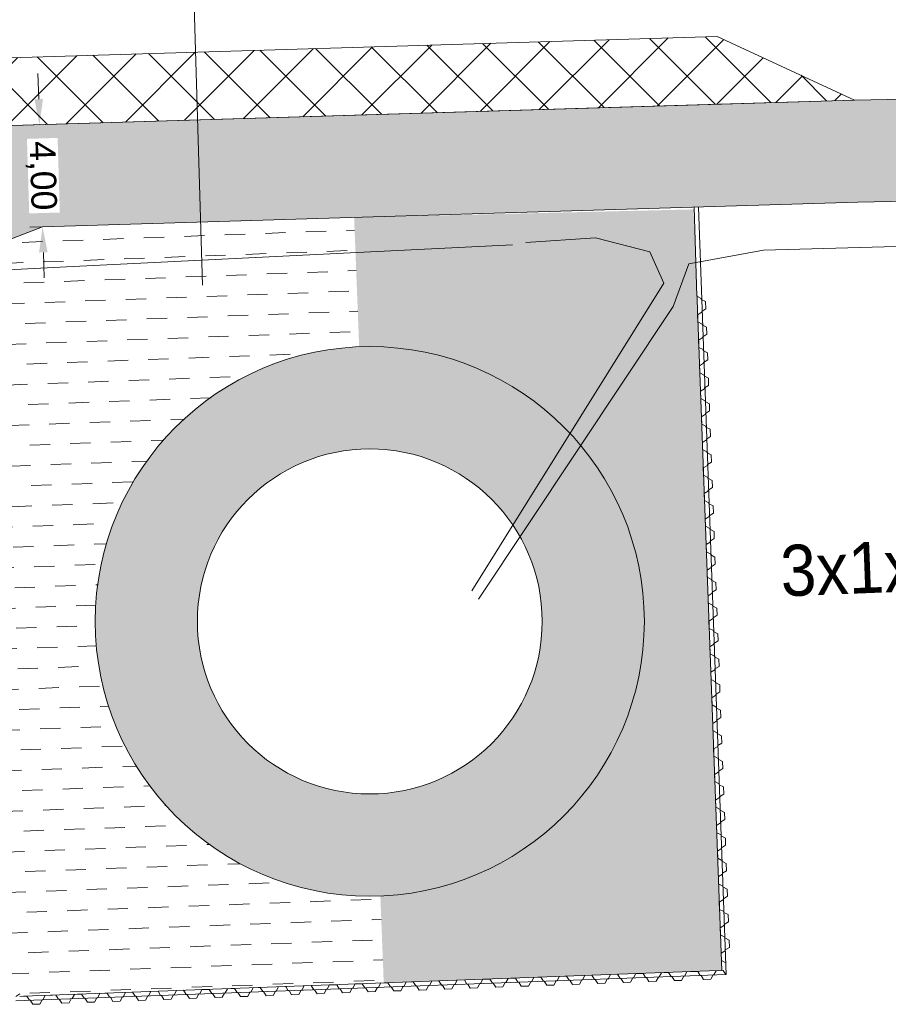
# Model space of a CAD drawing. Header units: metres. Extents: x 68442 to 71740, y 407111 to 411160.
# Tile 120 of 186: x 71187 to 71221, y 408599 to 408638. Entities that reach past the tile are written whole.
import ezdxf
from ezdxf.enums import TextEntityAlignment as Align

# ---------------------------------------------------------------- set-up
doc = ezdxf.new("R2010")
doc.units = ezdxf.units.M
doc.layers.get('Defpoints').update_dxf_attribs({"lineweight": 0})
for name, color, linetype, lineweight in [('- van den heuvel -aanpeillijntjes en ge-explodeerde maatvoering', 7, 'Continuous', 0), ('- van den heuvel -txt', 7, 'Continuous', 0), ('RS AB Kabel', 224, 'Continuous', 0), ('RS AB Mantelbuis', 1, 'Continuous', 0)]:
    doc.layers.add(name, color=color, linetype=linetype, lineweight=lineweight)
doc.layers.add('MACG_n_inr_damwand', color=1, linetype='Continuous', lineweight=0, plot=False, transparency=0.8)
for name, color, linetype, lineweight, transparency in [('MACG_n_maatvoering', 3, 'Continuous', 0, 0.8), ('MACG_n_vhr_arc_auxcrane', 3, 'Continuous', 0, 0.8), ('MACG_n_vhr_arc_craneplatform_18', 150, 'Continuous', 0, 0.8), ('MACG_n_vhr_arc_gravel', 34, 'Continuous', 0, 0.8), ('MACG_n_vhr_arc_preassembly_13.5', 6, 'Continuous', 0, 0.8), ('MACG_n_vhr_kant_', 7, 'Continuous', 0, 0.8)]:
    doc.layers.add(name, color=color, linetype=linetype, lineweight=lineweight, transparency=transparency)
doc.styles.add('MACG_standaard', font='arial.ttf', dxfattribs={"height": 2})
doc.styles.get("Standard").update_dxf_attribs({"font": 'arial.ttf'})
doc.dimstyles.new('MACG_standaard', dxfattribs={"dimscale": 0, "dimtxt": 2, "dimasz": 2, "dimexe": 1, "dimexo": 0.1, "dimgap": 1, "dimtad": 0, "dimzin": 1, "dimtxsty": 'MACG_standaard', "dimcen": 0, "dimclrd": 256, "dimclre": 256, "dimclrt": 256, "dimazin": 0, "dimtfac": 1, "dimtofl": 0, "dimtmove": 1, "dimatfit": 3, "dimfxl": 1, "dimfxlon": 1, "dimtfill": 1, "dimlwd": -1, "dimlwe": -1, "dimarcsym": 0})
pattern_1 = [(344.330685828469, (35592.23381765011, 204299.6094237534), (0.415651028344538, -0.7397528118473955), [0.5, -0.7000000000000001]), (344.330685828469, (35592.33773039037, 204299.4244855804), (0.415651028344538, -0.7397528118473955), [0.2, -1]), (344.330685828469, (35592.41875582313, 204299.7133364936), (0.415651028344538, -0.7397528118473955), [0.2, -1])]

# ---------------------------------------------------------------- blocks, each defined once
blk = doc.blocks.new('*D65')
at = {"layer": 'Defpoints', "color": 0, "transparency": 16777216}
for p in [(71188.06903428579, 408633.4345463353), (71188.06903428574, 408633.4345463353), (71188.18973989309, 408629.4363679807)]:
    blk.add_point(p, dxfattribs=at)
at = {"layer": 'MACG_n_maatvoering', "transparency": 16777216}
for p, q in [((71188.03885788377, 408634.4340909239), (71188.00868148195, 408635.4336355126)), ((71188.06903428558, 408633.4345463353), (71187.56926199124, 408633.4194581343)), ((71188.18973989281, 408629.4363679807), (71187.68996759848, 408629.4212797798)), ((71188.21991629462, 408628.436823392), (71188.25009269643, 408627.4372788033))]:
    blk.add_line(p, q, dxfattribs=at)
for points in [[(71188.20544864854, 408634.4391203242), (71187.87226711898, 408634.4290615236), (71188.06903428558, 408633.4345463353)], [(71188.3865070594, 408628.4418527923), (71188.05332552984, 408628.4317939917), (71188.18973989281, 408629.4363679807)]]:
    blk.add_solid(points, dxfattribs=at)
at = {"layer": 'MACG_n_maatvoering', "transparency": 16777216, "insert": (71188.12938708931, 408631.435457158), "char_height": 1, "attachment_point": 5, "rotation": 271.72924297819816, "style": 'MACG_standaard', "bg_fill": 3, "box_fill_scale": 1.1, "bg_fill_color": 256, "bg_fill_true_color": 13158600, "bg_fill_transparency": 0}
blk.add_mtext('4,00', dxfattribs=at)

msp = doc.modelspace()

# ---------------------------------------------------------------- hatches: boundary and pattern name
at = {"layer": 'MACG_n_vhr_arc_auxcrane'}
h = msp.add_hatch(dxfattribs=at)
h.set_pattern_fill('ACO-BETON_DETAIL', color=256, scale=2, angle=90.000000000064, style=0, pattern_type=2)
h.set_pattern_definition([(91.78819222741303, (35353.89370842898, 204329.0291974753), (-0.6090692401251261, 0.2811310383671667), [0, -0.5999999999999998])])
h.paths.add_polyline_path([(70348.39383765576, 408639.1275488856), (70358.29856927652, 408641.8313096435), (70385.9221951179, 408645.4827665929), (70408.87154905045, 408648.3918396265), (70462.63586916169, 408649.9380030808), (70514.43413375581, 408651.5376406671), (70565.34487838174, 408653.2676659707), (70593.49930560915, 408654.1278012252), (70615.67841400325, 408654.8377726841), (70678.67781267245, 408656.7874445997), (70707.77503887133, 408658.0580085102), (70780.70366857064, 408660.3348388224), (70800.04892218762, 408660.2116081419), (70824.09238306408, 408658.1978157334), (70844.28722350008, 408654.7047091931), (70866.13602741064, 408649.1717019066), (70890.10559161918, 408642.1412983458), (70906.94846252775, 408637.2936445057), (70924.21934824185, 408633.4808477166), (70949.93558923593, 408629.2689604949), (70970.60592361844, 408627.5070605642), (70995.74779188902, 408627.1208719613), (71028.9264826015, 408627.9580633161), (71080.47930517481, 408629.7178183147), (71121.96771317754, 408630.8972045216), (71147.06387326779, 408632.1965943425), (71219.98242852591, 408634.3980165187), (71266.46340782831, 408635.3476156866), (71303.30178920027, 408636.5975607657), (71358.3543405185, 408638.357962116), (71401.03990421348, 408639.567836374), (71442.5611510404, 408640.9775391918), (71478.09652563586, 408642.1231988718), (71506.07063414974, 408644.7544269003), (71529.79170451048, 408648.7952089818), (71556.87328586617, 408654.9649449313), (71564.35098096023, 408657.3540540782), (71564.24458321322, 408657.3710826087), (71582.36140848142, 408663.2874061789), (71658.23500002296, 408687.1795500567), (71659.43641862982, 408683.3642396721), (71622.69250134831, 408671.7937980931), (71620.99643088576, 408670.5240690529), (71583.77357992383, 408658.8028140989), (71568.27092892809, 408654.4072718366), (71557.92814287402, 408651.102771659), (71530.57241161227, 408644.8705787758), (71506.59451490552, 408640.7860474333), (71478.34850284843, 408638.1292443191), (71442.69346122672, 408636.9797265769), (71401.16443380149, 408635.5697595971), (71358.47492672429, 408634.3597735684), (71303.43353213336, 408632.599728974), (71266.59371198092, 408631.3497350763), (71220.10313413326, 408630.399838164), (71188.18973989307, 408629.4363679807), (71186.21182489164, 408628.674654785), (71147.20575305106, 408627.4970555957), (71122.11196813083, 408626.8996893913), (71080.60436724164, 408625.7197575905), (71029.0451647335, 408623.9597848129), (70995.76753243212, 408623.1200968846), (70970.40510262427, 408623.509673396), (70949.44173213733, 408625.2965511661), (70923.46437202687, 408629.5512053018), (70905.96316250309, 408633.4148493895), (70888.98951017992, 408638.3001442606), (70865.0817808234, 408645.312411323), (70843.45413594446, 408650.7894121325), (70823.58359811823, 408654.2264239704), (70799.89876913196, 408656.2101786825), (70780.82848767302, 408656.3367867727), (70748.91610159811, 408655.3404827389), (70746.93897133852, 408654.576734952), (70707.93413172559, 408653.3590046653), (70678.81309029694, 408652.7897160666), (70615.80426822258, 408650.8397525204), (70593.6243672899, 408650.1297556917), (70565.47387537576, 408649.2697406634), (70514.56379263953, 408647.5397378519), (70462.75509657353, 408645.9397781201), (70409.18128322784, 408644.3990932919), (70386.43579945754, 408641.5158629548), (70359.09095214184, 408637.9012566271), (70352.0320644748, 408635.9743449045)])
at = {"layer": 'MACG_n_vhr_arc_craneplatform_18'}
h = msp.add_hatch(dxfattribs=at)
h.set_pattern_fill('ANSI37', color=256, style=0)
h.set_pattern_definition([(45, (0, 0), (-1.122532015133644, 1.122532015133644), []), (135, (0, 0), (-1.122532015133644, -1.122532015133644), [])])
h.paths.add_polyline_path([(71214.6049000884, 408636.886035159), (71152.28151747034, 408635.0044828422), (71152.36145958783, 408632.3565292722), (71214.68484220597, 408634.2380815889)])
h.paths.add_polyline_path([(71152.28151747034, 408635.0044828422), (71147.06387326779, 408632.1965943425), (71152.36145958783, 408632.3565292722)])
h.paths.add_polyline_path([(71214.6049000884, 408636.8860351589), (71214.68484220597, 408634.238081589), (71219.98242852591, 408634.3980165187)])
at = {"layer": 'MACG_n_vhr_arc_gravel'}
h = msp.add_hatch(dxfattribs=at)
h.set_pattern_fill('GOST_GLASS', color=256, scale=0.2, angle=297.1173132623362, style=0)
h.set_pattern_definition(pattern_1)
h.paths.add_polyline_path([(70750.24999999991, 408640.0000000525, 1), (70771.75000000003, 408640.0000000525, 1)])
h.paths.add_polyline_path([(70767.75000000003, 408640.0000000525, -1), (70754.24999999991, 408640.0000000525, -1)], flags=16)
h.paths.add_polyline_path([(71190.24999999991, 408614.0000000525, 1), (71211.75000000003, 408614.0000000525, 1)])
h.paths.add_polyline_path([(71207.75000000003, 408614.0000000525, -1), (71194.24999999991, 408614.0000000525, -1)], flags=16)
h.paths.add_polyline_path([(71649.74999999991, 408660.0000000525, 1), (71628.25000000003, 408660.0000000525, 1)])
h.paths.add_polyline_path([(71632.25000000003, 408660.0000000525, -1), (71645.74999999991, 408660.0000000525, -1)], flags=16)
h = msp.add_hatch(dxfattribs=at)
h.set_pattern_fill('GOST_GLASS', color=256, scale=0.2, angle=297.1173132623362, style=0)
h.set_pattern_definition(pattern_1)
edge = h.paths.add_edge_path()
edge.add_line((70774.39620476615, 408656.1359710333), (70760.39821277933, 408655.6989540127))
edge.add_line((70760.39821277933, 408655.6989540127), (70760.58482391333, 408650.7419797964))
edge.add_arc((70761.00000000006, 408640.0000000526), 10.74999999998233, 2.213372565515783, 92.21337256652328, ccw=False)
edge.add_arc((70761.00000000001, 408640.0000000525), 10.75000000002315, -87.78662743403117, 2.213372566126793, ccw=False)
edge.add_line((70761.41517608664, 408629.2580203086), (70761.5330917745, 408626.2071511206))
edge.add_line((70761.5330917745, 408626.2071511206), (70775.33608052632, 408626.7162461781))
edge.add_line((70775.33608052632, 408626.7162461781), (70775.47746620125, 408626.7211346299))
edge.add_line((70775.47746620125, 408626.7211346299), (70774.39620476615, 408656.1359710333))
edge = h.paths.add_edge_path()
edge.add_line((71213.67817540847, 408630.1182861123), (71200.38775204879, 408629.8046278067))
edge.add_line((71200.38775204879, 408629.8046278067), (71200.58482391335, 408624.7419797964))
edge.add_arc((71201, 408614.0000000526), 10.75000000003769, 2.213372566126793, 92.21337256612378, ccw=False)
edge.add_arc((71200.99999999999, 408614.0000000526), 10.75000000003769, -87.78662743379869, 2.2133725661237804, ccw=False)
edge.add_line((71201.41517608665, 408603.2580203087), (71201.54663551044, 408599.8567298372))
edge.add_line((71201.54663551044, 408599.8567298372), (71214.78264734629, 408600.3449131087))
edge.add_line((71214.78264734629, 408600.3449131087), (71213.67817540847, 408630.1182861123))
at = {"layer": 'MACG_n_vhr_arc_preassembly_13.5'}
h = msp.add_hatch(dxfattribs=at)
h.set_pattern_fill('DASH', color=256, scale=0.4999999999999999, angle=2.112280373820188, style=0)
h.set_pattern_definition([(2.112280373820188, (69982.3729599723, 409427.9198574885), (0.7639547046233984, 0.8224666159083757), [0.7937499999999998, -0.7937499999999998])])
edge = h.paths.add_edge_path()
edge.add_line((71161.84523268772, 408625.2886566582), (71186.29176700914, 408626.0267012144))
edge.add_line((71186.29176700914, 408626.0267012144), (71186.21182489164, 408628.674654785))
edge.add_line((71186.21182489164, 408628.674654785), (71188.18973989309, 408629.4363679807))
edge.add_line((71188.18973989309, 408629.4363679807), (71200.38769301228, 408629.8046260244))
edge.add_line((71200.38769301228, 408629.8046260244), (71200.58482391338, 408624.7419797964))
edge.add_arc((71201.00000000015, 408614.0000000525), 10.75000000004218, 92.2133725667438, 272.2133725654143)
edge.add_line((71201.41517608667, 408603.2580203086), (71201.54663551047, 408599.8567298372))
edge.add_line((71201.54663551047, 408599.8567298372), (71184.46763530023, 408599.2188475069))
edge.add_line((71184.46763530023, 408599.2188475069), (71161.84523268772, 408625.2886566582))

# ---------------------------------------------------------------- linework, layer by layer
at = {"layer": '- van den heuvel -aanpeillijntjes en ge-explodeerde maatvoering'}
msp.add_lwpolyline([(71193.81136939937, 408648.6113727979), (71194.4501836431, 408627.1556785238)], dxfattribs=at)
at = {"layer": 'MACG_n_inr_damwand'}
for p, q in [((71213.70318427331, 408630.2066227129), (71213.81035045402, 408626.7189465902)), ((71213.86815418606, 408630.2116031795), (71214.95361669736, 408600.18610914)), ((71213.80238352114, 408626.9226029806), (71214.78264725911, 408600.3449154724)), ((71213.81035045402, 408626.7189465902), (71213.97828497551, 408626.6300759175)), ((71213.97828497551, 408626.6300759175), (71213.97939071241, 408626.6000963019)), ((71213.97939071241, 408626.6000963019), (71214.1473252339, 408626.5112256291)), ((71214.15764544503, 408626.2314158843), (71213.99671392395, 408626.1304156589)), ((71214.1473252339, 408626.5112256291), (71214.15764544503, 408626.2314158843)), ((71213.99781966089, 408626.1004360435), (71213.83688813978, 408625.9994358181)), ((71213.83688813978, 408625.9994358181), (71213.8472083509, 408625.7196260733)), ((71213.99671392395, 408626.1304156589), (71213.99726679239, 408626.1154258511)), ((71213.99726679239, 408626.1154258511), (71213.99781966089, 408626.1004360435)), ((71213.8472083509, 408625.7196260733), (71214.01514287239, 408625.6307554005)), ((71214.01514287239, 408625.6307554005), (71214.01624860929, 408625.600775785)), ((71214.01624860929, 408625.600775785), (71214.18418313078, 408625.5119051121)), ((71214.18418313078, 408625.5119051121), (71214.1945033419, 408625.2320953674)), ((71214.03467755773, 408625.1011155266), (71213.87374603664, 408625.0001153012)), ((71214.1945033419, 408625.2320953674), (71214.03357182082, 408625.131095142)), ((71214.03357182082, 408625.131095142), (71214.0341246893, 408625.1161053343)), ((71214.0341246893, 408625.1161053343), (71214.03467755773, 408625.1011155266)), ((71213.87374603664, 408625.0001153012), (71213.88406624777, 408624.7203055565)), ((71213.88406624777, 408624.7203055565), (71214.05200076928, 408624.6314348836)), ((71214.05200076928, 408624.6314348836), (71214.05310650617, 408624.6014552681)), ((71214.05310650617, 408624.6014552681), (71214.22104102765, 408624.5125845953)), ((71214.22104102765, 408624.5125845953), (71214.23136123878, 408624.2327748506)), ((71214.0715354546, 408624.1017950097), (71213.91060393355, 408624.0007947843)), ((71213.91060393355, 408624.0007947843), (71213.92092414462, 408623.7209850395)), ((71214.23136123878, 408624.2327748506), (71214.07042971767, 408624.1317746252)), ((71214.07042971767, 408624.1317746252), (71214.07098258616, 408624.1167848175)), ((71214.07098258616, 408624.1167848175), (71214.0715354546, 408624.1017950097)), ((71213.92092414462, 408623.7209850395), (71214.08885866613, 408623.6321143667)), ((71214.08885866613, 408623.6321143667), (71214.08996440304, 408623.6021347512)), ((71214.08996440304, 408623.6021347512), (71214.25789892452, 408623.5132640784)), ((71214.25789892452, 408623.5132640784), (71214.26821913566, 408623.2334543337)), ((71214.10839335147, 408623.1024744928), (71213.94746183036, 408623.0014742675)), ((71214.26821913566, 408623.2334543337), (71214.10728761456, 408623.1324541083)), ((71214.10728761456, 408623.1324541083), (71214.107840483, 408623.1174643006)), ((71214.107840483, 408623.1174643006), (71214.10839335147, 408623.1024744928)), ((71213.94746183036, 408623.0014742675), (71213.95778204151, 408622.7216645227)), ((71213.95778204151, 408622.7216645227), (71214.12571656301, 408622.6327938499)), ((71214.12571656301, 408622.6327938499), (71214.1268222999, 408622.6028142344)), ((71214.1268222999, 408622.6028142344), (71214.2947568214, 408622.5139435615)), ((71214.2947568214, 408622.5139435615), (71214.30507703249, 408622.2341338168)), ((71214.14525124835, 408622.1031539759), (71213.98431972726, 408622.0021537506)), ((71213.98431972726, 408622.0021537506), (71213.99463993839, 408621.7223440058)), ((71214.30507703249, 408622.2341338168), (71214.14414551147, 408622.1331335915)), ((71214.14414551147, 408622.1331335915), (71214.14469837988, 408622.1181437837)), ((71214.14469837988, 408622.1181437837), (71214.14525124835, 408622.1031539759)), ((71213.99463993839, 408621.7223440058), (71214.16257445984, 408621.633473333)), ((71214.16257445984, 408621.633473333), (71214.16368019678, 408621.6034937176)), ((71214.16368019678, 408621.6034937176), (71214.33161471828, 408621.5146230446)), ((71214.3419349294, 408621.2348133), (71214.18100340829, 408621.1338130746)), ((71214.33161471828, 408621.5146230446), (71214.3419349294, 408621.2348133)), ((71214.18210914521, 408621.1038334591), (71214.02117762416, 408621.0028332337)), ((71214.02117762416, 408621.0028332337), (71214.03149783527, 408620.7230234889)), ((71214.18100340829, 408621.1338130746), (71214.18155627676, 408621.1188232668)), ((71214.18155627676, 408621.1188232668), (71214.18210914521, 408621.1038334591)), ((71214.03149783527, 408620.7230234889), (71214.19943235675, 408620.6341528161)), ((71214.19943235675, 408620.6341528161), (71214.20053809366, 408620.6041732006)), ((71214.20053809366, 408620.6041732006), (71214.36847261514, 408620.5153025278)), ((71214.36847261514, 408620.5153025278), (71214.37879282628, 408620.235492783)), ((71214.21896704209, 408620.1045129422), (71214.05803552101, 408620.0035127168)), ((71214.05803552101, 408620.0035127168), (71214.0683557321, 408619.7237029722)), ((71214.37879282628, 408620.235492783), (71214.21786130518, 408620.1344925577)), ((71214.21786130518, 408620.1344925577), (71214.21841417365, 408620.11950275)), ((71214.21841417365, 408620.11950275), (71214.21896704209, 408620.1045129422)), ((71214.0683557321, 408619.7237029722), (71214.23629025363, 408619.6348322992)), ((71214.23629025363, 408619.6348322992), (71214.23739599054, 408619.6048526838)), ((71214.23739599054, 408619.6048526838), (71214.40533051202, 408619.5159820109)), ((71214.41565072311, 408619.2361722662), (71214.25471920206, 408619.1351720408)), ((71214.40533051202, 408619.5159820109), (71214.41565072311, 408619.2361722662)), ((71214.25582493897, 408619.1051924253), (71214.09489341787, 408619.0041922)), ((71214.09489341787, 408619.0041922), (71214.10521362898, 408618.7243824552)), ((71214.25471920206, 408619.1351720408), (71214.2552720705, 408619.120182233)), ((71214.2552720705, 408619.120182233), (71214.25582493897, 408619.1051924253)), ((71214.10521362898, 408618.7243824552), (71214.27314815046, 408618.6355117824)), ((71214.27314815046, 408618.6355117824), (71214.27425388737, 408618.6055321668)), ((71214.27425388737, 408618.6055321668), (71214.4421884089, 408618.516661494)), ((71214.4421884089, 408618.516661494), (71214.45250862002, 408618.2368517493)), ((71214.29268283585, 408618.1058719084), (71214.13175131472, 408618.0048716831)), ((71214.45250862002, 408618.2368517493), (71214.29157709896, 408618.135851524)), ((71214.29157709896, 408618.135851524), (71214.29212996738, 408618.1208617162)), ((71214.29212996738, 408618.1208617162), (71214.29268283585, 408618.1058719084)), ((71214.13175131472, 408618.0048716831), (71214.14207152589, 408617.7250619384)), ((71214.14207152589, 408617.7250619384), (71214.3100060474, 408617.6361912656)), ((71214.3100060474, 408617.6361912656), (71214.31111178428, 408617.60621165)), ((71214.31111178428, 408617.60621165), (71214.47904630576, 408617.5173409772)), ((71214.47904630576, 408617.5173409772), (71214.4893665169, 408617.2375312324)), ((71214.32954073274, 408617.1065513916), (71214.16860921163, 408617.0055511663)), ((71214.16860921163, 408617.0055511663), (71214.17892942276, 408616.7257414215)), ((71214.4893665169, 408617.2375312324), (71214.32843499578, 408617.1365310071)), ((71214.32843499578, 408617.1365310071), (71214.32898786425, 408617.1215411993)), ((71214.32898786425, 408617.1215411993), (71214.32954073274, 408617.1065513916)), ((71214.17892942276, 408616.7257414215), (71214.34686394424, 408616.6368707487)), ((71214.34686394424, 408616.6368707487), (71214.34796968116, 408616.6068911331)), ((71214.34796968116, 408616.6068911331), (71214.51590420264, 408616.5180204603)), ((71214.5262244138, 408616.2382107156), (71214.36529289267, 408616.1372104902)), ((71214.51590420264, 408616.5180204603), (71214.5262244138, 408616.2382107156)), ((71214.36639862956, 408616.1072308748), (71214.2054671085, 408616.0062306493)), ((71214.2054671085, 408616.0062306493), (71214.21578731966, 408615.7264209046)), ((71214.36529289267, 408616.1372104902), (71214.36584576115, 408616.1222206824)), ((71214.36584576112, 408616.1222206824), (71214.36639862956, 408616.1072308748)), ((71214.21578731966, 408615.7264209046), (71214.38372184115, 408615.6375502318)), ((71214.38372184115, 408615.6375502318), (71214.38482757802, 408615.6075706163)), ((71214.38482757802, 408615.6075706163), (71214.55276209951, 408615.5186999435)), ((71214.55276209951, 408615.5186999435), (71214.5630823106, 408615.2388901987)), ((71214.40325652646, 408615.1079103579), (71214.24232500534, 408615.0069101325)), ((71214.24232500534, 408615.0069101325), (71214.25264521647, 408614.7271003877)), ((71214.5630823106, 408615.2388901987), (71214.40215078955, 408615.1378899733)), ((71214.40215078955, 408615.1378899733), (71214.402703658, 408615.1229001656)), ((71214.402703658, 408615.1229001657), (71214.40325652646, 408615.1079103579)), ((71214.25264521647, 408614.7271003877), (71214.42057973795, 408614.6382297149)), ((71214.42057973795, 408614.6382297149), (71214.42168547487, 408614.6082500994)), ((71214.42168547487, 408614.6082500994), (71214.58961999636, 408614.5193794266)), ((71214.59994020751, 408614.2395696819), (71214.43900868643, 408614.1385694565)), ((71214.58961999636, 408614.5193794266), (71214.59994020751, 408614.2395696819)), ((71214.44011442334, 408614.1085898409), (71214.27918290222, 408614.0075896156)), ((71214.27918290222, 408614.0075896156), (71214.28950311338, 408613.7277798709)), ((71214.43900868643, 408614.1385694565), (71214.43956155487, 408614.1235796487)), ((71214.43956155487, 408614.1235796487), (71214.44011442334, 408614.1085898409)), ((71214.28950311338, 408613.7277798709), (71214.45743763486, 408613.6389091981)), ((71214.45743763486, 408613.6389091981), (71214.45854337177, 408613.6089295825)), ((71214.45854337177, 408613.6089295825), (71214.62647789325, 408613.5200589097)), ((71214.62647789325, 408613.5200589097), (71214.63679810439, 408613.2402491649)), ((71214.4769723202, 408613.1092693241), (71214.31604079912, 408613.0082690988)), ((71214.63679810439, 408613.2402491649), (71214.47586658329, 408613.1392489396)), ((71214.47586658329, 408613.1392489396), (71214.47641945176, 408613.1242591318)), ((71214.47641945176, 408613.1242591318), (71214.4769723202, 408613.1092693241)), ((71214.31604079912, 408613.0082690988), (71214.32636101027, 408612.728459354)), ((71214.32636101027, 408612.728459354), (71214.49429553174, 408612.6395886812)), ((71214.49429553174, 408612.6395886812), (71214.49540126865, 408612.6096090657)), ((71214.49540126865, 408612.6096090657), (71214.66333579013, 408612.5207383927)), ((71214.66333579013, 408612.5207383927), (71214.67365600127, 408612.2409286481)), ((71214.51383021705, 408612.1099488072), (71214.35289869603, 408612.0089485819)), ((71214.35289869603, 408612.0089485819), (71214.36321890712, 408611.7291388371)), ((71214.67365600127, 408612.2409286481), (71214.51272448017, 408612.1399284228)), ((71214.51272448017, 408612.1399284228), (71214.51327734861, 408612.124938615)), ((71214.51327734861, 408612.124938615), (71214.51383021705, 408612.1099488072)), ((71214.36321890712, 408611.7291388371), (71214.53115342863, 408611.6402681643)), ((71214.53115342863, 408611.6402681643), (71214.53225916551, 408611.6102885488)), ((71214.53225916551, 408611.6102885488), (71214.70019368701, 408611.5214178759)), ((71214.7105138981, 408611.2416081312), (71214.54958237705, 408611.1406079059)), ((71214.54958237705, 408611.1406079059), (71214.55013524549, 408611.1256180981)), ((71214.70019368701, 408611.5214178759), (71214.7105138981, 408611.2416081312)), ((71214.55068811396, 408611.1106282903), (71214.38975659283, 408611.009628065)), ((71214.38975659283, 408611.009628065), (71214.400076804, 408610.7298183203)), ((71214.55013524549, 408611.1256180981), (71214.55068811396, 408611.1106282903)), ((71214.400076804, 408610.7298183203), (71214.56801132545, 408610.6409476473)), ((71214.56801132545, 408610.6409476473), (71214.56911706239, 408610.610968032)), ((71214.56911706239, 408610.610968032), (71214.73705158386, 408610.5220973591)), ((71214.73705158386, 408610.5220973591), (71214.747371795, 408610.2422876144)), ((71214.58754601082, 408610.1113077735), (71214.42661448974, 408610.0103075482)), ((71214.42661448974, 408610.0103075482), (71214.43693470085, 408609.7304978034)), ((71214.747371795, 408610.2422876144), (71214.58644027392, 408610.141287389)), ((71214.58644027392, 408610.141287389), (71214.58699314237, 408610.1262975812)), ((71214.58699314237, 408610.1262975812), (71214.58754601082, 408610.1113077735)), ((71214.43693470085, 408609.7304978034), (71214.60486922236, 408609.6416271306)), ((71214.60486922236, 408609.6416271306), (71214.60597495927, 408609.611647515)), ((71214.60597495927, 408609.611647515), (71214.77390948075, 408609.5227768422)), ((71214.78422969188, 408609.2429670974), (71214.62329817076, 408609.1419668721)), ((71214.77390948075, 408609.5227768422), (71214.78422969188, 408609.2429670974)), ((71214.6244039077, 408609.1119872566), (71214.46347238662, 408609.0109870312)), ((71214.46347238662, 408609.0109870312), (71214.47379259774, 408608.7311772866)), ((71214.62329817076, 408609.1419668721), (71214.62385103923, 408609.1269770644)), ((71214.62385103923, 408609.1269770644), (71214.6244039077, 408609.1119872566)), ((71214.47379259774, 408608.7311772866), (71214.64172711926, 408608.6423066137)), ((71214.64172711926, 408608.6423066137), (71214.64283285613, 408608.6123269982)), ((71214.64283285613, 408608.6123269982), (71214.81076737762, 408608.5234563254)), ((71214.81076737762, 408608.5234563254), (71214.82108758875, 408608.2436465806)), ((71214.66126180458, 408608.1126667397), (71214.50033028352, 408608.0116665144)), ((71214.82108758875, 408608.2436465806), (71214.66015606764, 408608.1426463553)), ((71214.66015606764, 408608.1426463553), (71214.6607089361, 408608.1276565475)), ((71214.6607089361, 408608.1276565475), (71214.66126180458, 408608.1126667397)), ((71214.50033028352, 408608.0116665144), (71214.51065049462, 408607.7318567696)), ((71214.51065049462, 408607.7318567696), (71214.6785850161, 408607.6429860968)), ((71214.6785850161, 408607.6429860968), (71214.67969075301, 408607.6130064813)), ((71214.67969075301, 408607.6130064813), (71214.8476252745, 408607.5241358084)), ((71214.8476252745, 408607.5241358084), (71214.85794548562, 408607.2443260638)), ((71214.69811970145, 408607.1133462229), (71214.53718818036, 408607.0123459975)), ((71214.53718818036, 408607.0123459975), (71214.54750839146, 408606.7325362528)), ((71214.85794548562, 408607.2443260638), (71214.69701396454, 408607.1433258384)), ((71214.69701396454, 408607.1433258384), (71214.69756683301, 408607.1283360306)), ((71214.69756683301, 408607.1283360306), (71214.69811970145, 408607.1133462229)), ((71214.54750839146, 408606.7325362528), (71214.71544291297, 408606.64366558)), ((71214.71544291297, 408606.64366558), (71214.71654864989, 408606.6136859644)), ((71214.71654864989, 408606.6136859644), (71214.88448317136, 408606.5248152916)), ((71214.88448317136, 408606.5248152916), (71214.89480338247, 408606.2450055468)), ((71214.89480338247, 408606.2450055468), (71214.73387186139, 408606.1440053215)), ((71214.73387186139, 408606.1440053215), (71214.73442472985, 408606.1290155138)), ((71214.73442472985, 408606.1290155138), (71214.73497759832, 408606.114025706)), ((71214.73497759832, 408606.114025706), (71214.57404607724, 408606.0130254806)), ((71214.57404607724, 408606.0130254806), (71214.58436628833, 408605.7332157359)), ((71214.58436628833, 408605.7332157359), (71214.75230080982, 408605.644345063)), ((71214.75230080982, 408605.644345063), (71214.75340654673, 408605.6143654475)), ((71214.75340654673, 408605.6143654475), (71214.92134106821, 408605.5254947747)), ((71214.92134106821, 408605.5254947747), (71214.93166127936, 408605.2456850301)), ((71214.7718354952, 408605.1147051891), (71214.61090397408, 408605.0137049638)), ((71214.61090397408, 408605.0137049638), (71214.62122418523, 408604.733895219)), ((71214.93166127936, 408605.2456850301), (71214.77072975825, 408605.1446848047)), ((71214.77072975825, 408605.1446848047), (71214.77128262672, 408605.1296949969)), ((71214.77128262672, 408605.1296949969), (71214.7718354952, 408605.1147051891)), ((71214.62122418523, 408604.733895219), (71214.78915870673, 408604.6450245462)), ((71214.78915870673, 408604.6450245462), (71214.79026444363, 408604.6150449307)), ((71214.79026444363, 408604.6150449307), (71214.95819896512, 408604.5261742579)), ((71214.96851917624, 408604.2463645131), (71214.80758765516, 408604.1453642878)), ((71214.95819896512, 408604.5261742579), (71214.96851917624, 408604.2463645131)), ((71214.80869339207, 408604.1153846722), (71214.64776187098, 408604.0143844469)), ((71214.64776187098, 408604.0143844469), (71214.65808208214, 408603.7345747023)), ((71214.80758765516, 408604.1453642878), (71214.80814052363, 408604.13037448)), ((71214.80814052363, 408604.13037448), (71214.80869339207, 408604.1153846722)), ((71214.65808208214, 408603.7345747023), (71214.82601660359, 408603.6457040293)), ((71214.82601660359, 408603.6457040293), (71214.8271223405, 408603.6157244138)), ((71214.8271223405, 408603.6157244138), (71214.99505686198, 408603.526853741)), ((71214.99505686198, 408603.526853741), (71215.00537707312, 408603.2470439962)), ((71214.84555128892, 408603.1160641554), (71214.68461976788, 408603.0150639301)), ((71215.00537707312, 408603.2470439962), (71214.84444555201, 408603.1460437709)), ((71214.84444555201, 408603.1460437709), (71214.84499842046, 408603.1310539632)), ((71214.84499842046, 408603.1310539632), (71214.84555128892, 408603.1160641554)), ((71214.68461976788, 408603.0150639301), (71214.69493997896, 408602.7352541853)), ((71214.69493997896, 408602.7352541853), (71214.86287450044, 408602.6463835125)), ((71214.86287450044, 408602.6463835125), (71214.86398023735, 408602.6164038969)), ((71214.86398023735, 408602.6164038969), (71215.03191475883, 408602.5275332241)), ((71215.03191475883, 408602.5275332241), (71215.04223496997, 408602.2477234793)), ((71214.88240918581, 408602.1167436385), (71214.7214776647, 408602.0157434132)), ((71214.7214776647, 408602.0157434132), (71214.73179787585, 408601.7359336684)), ((71215.04223496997, 408602.2477234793), (71214.8813034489, 408602.1467232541)), ((71214.8813034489, 408602.1467232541), (71214.88185631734, 408602.1317334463)), ((71214.88185631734, 408602.1317334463), (71214.88240918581, 408602.1167436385)), ((71214.73179787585, 408601.7359336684), (71214.89973239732, 408601.6470629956)), ((71214.89973239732, 408601.6470629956), (71214.90083813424, 408601.6170833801)), ((71214.90083813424, 408601.6170833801), (71215.06877265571, 408601.5282127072)), ((71215.06877265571, 408601.5282127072), (71215.07909286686, 408601.2484029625)), ((71215.07909286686, 408601.2484029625), (71214.91816134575, 408601.1474027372)), ((71214.91816134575, 408601.1474027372), (71214.91871421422, 408601.1324129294)), ((71214.91871421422, 408601.1324129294), (71214.91926708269, 408601.1174231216)), ((71214.91926708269, 408601.1174231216), (71214.75833556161, 408601.0164228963)), ((71214.75833556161, 408601.0164228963), (71214.7686557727, 408600.7366131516)), ((71214.7686557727, 408600.7366131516), (71214.93659029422, 408600.6477424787)), ((71214.93659029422, 408600.6477424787), (71214.93714316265, 408600.632752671)), ((71214.93862688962, 408600.1855562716), (71187.14277640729, 408599.1598976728)), ((71214.64127368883, 408600.33969883), (71187.44293651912, 408599.3365436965)), ((71204.70304792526, 408599.9726921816), (71204.42323818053, 408599.9623719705)), ((71204.80404815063, 408599.8117606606), (71204.70304792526, 408599.9726921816)), ((71205.42255869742, 408599.9992298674), (71205.33368802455, 408599.8312953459)), ((71205.70236844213, 408600.0095500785), (71205.42255869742, 408599.9992298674)), ((71205.80336866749, 408599.8486185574), (71205.70236844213, 408600.0095500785)), ((71206.42187921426, 408600.0360877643), (71206.33300854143, 408599.8681532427)), ((71206.70168895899, 408600.0464079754), (71206.42187921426, 408600.0360877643)), ((71206.80268918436, 408599.8854764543), (71206.70168895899, 408600.0464079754)), ((71207.42119973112, 408600.0729456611), (71207.33232905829, 408599.9050111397)), ((71207.70100947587, 408600.0832658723), (71207.42119973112, 408600.0729456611)), ((71207.80200970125, 408599.9223343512), (71207.70100947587, 408600.0832658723)), ((71208.42052024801, 408600.109803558), (71208.33164957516, 408599.9418690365)), ((71208.70032999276, 408600.1201237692), (71208.42052024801, 408600.109803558)), ((71208.8013302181, 408599.9591922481), (71208.70032999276, 408600.1201237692)), ((71209.30099047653, 408599.9776211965), (71209.21211980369, 408599.809686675)), ((71209.33097009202, 408599.9787269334), (71209.30099047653, 408599.9776211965)), ((71209.4198407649, 408600.1466614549), (71209.33097009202, 408599.9787269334)), ((71209.6996505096, 408600.156981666), (71209.4198407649, 408600.1466614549)), ((71209.80065073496, 408599.9960501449), (71209.6996505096, 408600.156981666)), ((71209.81564054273, 408599.9966030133), (71209.80065073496, 408599.9960501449)), ((71209.83063035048, 408599.9971558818), (71209.81564054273, 408599.9966030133)), ((71209.93163057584, 408599.8362243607), (71209.83063035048, 408599.9971558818)), ((71210.30031099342, 408600.0144790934), (71210.21144032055, 408599.8465445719)), ((71210.33029060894, 408600.0155848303), (71210.30031099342, 408600.0144790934)), ((71210.41916128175, 408600.1835193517), (71210.33029060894, 408600.0155848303)), ((71210.69897102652, 408600.1938395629), (71210.41916128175, 408600.1835193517)), ((71210.79997125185, 408600.0329080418), (71210.69897102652, 408600.1938395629)), ((71210.8149610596, 408600.0334609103), (71210.79997125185, 408600.0329080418)), ((71210.82995086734, 408600.0340137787), (71210.8149610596, 408600.0334609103)), ((71210.9309510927, 408599.8730822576), (71210.82995086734, 408600.0340137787)), ((71211.29963151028, 408600.0513369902), (71211.21076083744, 408599.8834024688)), ((71211.32961112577, 408600.0524427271), (71211.29963151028, 408600.0513369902)), ((71211.41848179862, 408600.2203772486), (71211.32961112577, 408600.0524427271)), ((71211.69829154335, 408600.2306974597), (71211.41848179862, 408600.2203772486)), ((71211.79929176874, 408600.0697659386), (71211.69829154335, 408600.2306974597)), ((71211.81428157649, 408600.0703188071), (71211.79929176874, 408600.0697659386)), ((71211.82927138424, 408600.0708716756), (71211.81428157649, 408600.0703188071)), ((71211.93027160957, 408599.9099401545), (71211.82927138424, 408600.0708716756)), ((71212.29895202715, 408600.0881948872), (71212.21008135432, 408599.9202603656)), ((71212.32893164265, 408600.089300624), (71212.29895202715, 408600.0881948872)), ((71212.41780231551, 408600.2572351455), (71212.32893164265, 408600.089300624)), ((71212.69761206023, 408600.2675553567), (71212.41780231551, 408600.2572351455)), ((71212.79861228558, 408600.1066238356), (71212.69761206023, 408600.2675553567)), ((71212.81360209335, 408600.1071767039), (71212.79861228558, 408600.1066238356)), ((71212.8285919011, 408600.1077295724), (71212.81360209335, 408600.1071767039)), ((71212.92959212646, 408599.9467980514), (71212.8285919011, 408600.1077295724)), ((71213.29827254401, 408600.125052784), (71213.20940187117, 408599.9571182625)), ((71213.32825215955, 408600.1261585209), (71213.29827254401, 408600.125052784)), ((71213.41712283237, 408600.2940930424), (71213.32825215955, 408600.1261585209)), ((71213.83830614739, 408600.3096298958), (71213.55849640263, 408600.2993096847)), ((71213.93930637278, 408600.1486983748), (71213.83830614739, 408600.3096298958)), ((71213.9542961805, 408600.1492512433), (71213.93930637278, 408600.1486983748)), ((71213.96928598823, 408600.1498041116), (71213.9542961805, 408600.1492512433)), ((71214.07028621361, 408599.9888725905), (71213.96928598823, 408600.1498041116)), ((71214.3500959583, 408599.9991928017), (71214.07028621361, 408599.9888725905)), ((71214.43896663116, 408600.1671273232), (71214.3500959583, 408599.9991928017)), ((71214.46894624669, 408600.16823306), (71214.43896663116, 408600.1671273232)), ((71214.55781691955, 408600.3361675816), (71214.46894624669, 408600.16823306)), ((71214.83762666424, 408600.3464877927), (71214.55781691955, 408600.3361675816)), ((71214.93862688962, 408600.1855562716), (71214.83762666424, 408600.3464877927)), ((71214.95361669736, 408600.18610914), (71214.93862688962, 408600.1855562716)), ((71194.43003301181, 408599.5937930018), (71194.34116233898, 408599.4258584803)), ((71194.70984275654, 408599.604113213), (71194.43003301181, 408599.5937930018)), ((71194.81084298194, 408599.4431816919), (71194.70984275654, 408599.604113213)), ((71195.4293535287, 408599.6306508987), (71195.34048285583, 408599.4627163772)), ((71195.70916327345, 408599.6409711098), (71195.4293535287, 408599.6306508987)), ((71195.81016349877, 408599.4800395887), (71195.70916327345, 408599.6409711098)), ((71196.42867404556, 408599.6675087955), (71196.33980337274, 408599.4995742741)), ((71196.7084837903, 408599.6778290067), (71196.42867404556, 408599.6675087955)), ((71196.80948401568, 408599.5168974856), (71196.7084837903, 408599.6778290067)), ((71197.42799456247, 408599.7043666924), (71197.3391238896, 408599.5364321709)), ((71197.70780430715, 408599.7146869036), (71197.42799456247, 408599.7043666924)), ((71197.80880453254, 408599.5537553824), (71197.70780430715, 408599.7146869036)), ((71198.42731507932, 408599.7412245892), (71198.33844440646, 408599.5732900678)), ((71198.70712482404, 408599.7515448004), (71198.42731507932, 408599.7412245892)), ((71198.80812504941, 408599.5906132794), (71198.70712482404, 408599.7515448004)), ((71198.82311485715, 408599.5911661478), (71198.80812504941, 408599.5906132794)), ((71198.83810466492, 408599.5917190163), (71198.82311485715, 408599.5911661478)), ((71198.93910489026, 408599.4307874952), (71198.83810466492, 408599.5917190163)), ((71199.30778530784, 408599.6090422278), (71199.21891463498, 408599.4411077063)), ((71199.33776492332, 408599.6101479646), (71199.30778530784, 408599.6090422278)), ((71199.42663559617, 408599.7780824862), (71199.33776492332, 408599.6101479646)), ((71199.70644534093, 408599.7884026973), (71199.42663559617, 408599.7780824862)), ((71199.80744556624, 408599.6274711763), (71199.70644534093, 408599.7884026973)), ((71199.82243537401, 408599.6280240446), (71199.80744556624, 408599.6274711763)), ((71199.83742518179, 408599.6285769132), (71199.82243537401, 408599.6280240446)), ((71199.93842540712, 408599.4676453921), (71199.83742518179, 408599.6285769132)), ((71200.3071058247, 408599.6459001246), (71200.21823515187, 408599.4779656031)), ((71200.33708544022, 408599.6470058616), (71200.3071058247, 408599.6459001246)), ((71200.42595611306, 408599.814940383), (71200.33708544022, 408599.6470058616)), ((71200.70576585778, 408599.8252605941), (71200.42595611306, 408599.814940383)), ((71200.80676608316, 408599.6643290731), (71200.70576585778, 408599.8252605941)), ((71200.8217558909, 408599.6648819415), (71200.80676608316, 408599.6643290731)), ((71200.83674569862, 408599.6654348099), (71200.8217558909, 408599.6648819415)), ((71200.937745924, 408599.5045032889), (71200.83674569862, 408599.6654348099)), ((71201.30642634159, 408599.6827580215), (71201.21755566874, 408599.5148235)), ((71201.33640595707, 408599.6838637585), (71201.30642634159, 408599.6827580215)), ((71201.42527662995, 408599.8517982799), (71201.33640595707, 408599.6838637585)), ((71201.70508637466, 408599.862118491), (71201.42527662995, 408599.8517982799)), ((71201.80608660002, 408599.7011869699), (71201.70508637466, 408599.862118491)), ((71201.82107640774, 408599.7017398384), (71201.80608660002, 408599.7011869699)), ((71201.83606621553, 408599.7022927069), (71201.82107640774, 408599.7017398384)), ((71201.93706644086, 408599.5413611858), (71201.83606621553, 408599.7022927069)), ((71202.30574685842, 408599.7196159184), (71202.2168761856, 408599.551681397)), ((71202.33572647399, 408599.7207216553), (71202.30574685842, 408599.7196159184)), ((71202.4245971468, 408599.8886561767), (71202.33572647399, 408599.7207216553)), ((71202.70440689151, 408599.8989763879), (71202.4245971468, 408599.8886561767)), ((71202.8054071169, 408599.7380448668), (71202.70440689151, 408599.8989763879)), ((71202.82039692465, 408599.7385977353), (71202.8054071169, 408599.7380448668)), ((71202.83538673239, 408599.7391506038), (71202.82039692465, 408599.7385977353)), ((71202.9363869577, 408599.5782190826), (71202.83538673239, 408599.7391506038)), ((71203.21619670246, 408599.5885392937), (71202.9363869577, 408599.5782190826)), ((71203.30506737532, 408599.7564738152), (71203.21619670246, 408599.5885392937)), ((71203.33504699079, 408599.7575795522), (71203.30506737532, 408599.7564738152)), ((71203.42391766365, 408599.9255140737), (71203.33504699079, 408599.7575795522)), ((71203.7037274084, 408599.9358342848), (71203.42391766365, 408599.9255140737)), ((71203.80472763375, 408599.7749027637), (71203.7037274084, 408599.9358342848)), ((71203.81971744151, 408599.7754556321), (71203.80472763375, 408599.7749027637)), ((71203.83470724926, 408599.7760085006), (71203.81971744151, 408599.7754556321)), ((71203.93570747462, 408599.6150769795), (71203.83470724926, 408599.7760085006)), ((71204.21551721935, 408599.6253971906), (71203.93570747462, 408599.6150769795)), ((71204.30438789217, 408599.7933317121), (71204.21551721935, 408599.6253971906)), ((71204.33436750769, 408599.7944374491), (71204.30438789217, 408599.7933317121)), ((71204.42323818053, 408599.9623719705), (71204.33436750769, 408599.7944374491)), ((71204.81903795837, 408599.812313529), (71204.80404815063, 408599.8117606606)), ((71204.83402776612, 408599.8128663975), (71204.81903795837, 408599.812313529)), ((71204.93502799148, 408599.6519348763), (71204.83402776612, 408599.8128663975)), ((71205.21483773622, 408599.6622550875), (71204.93502799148, 408599.6519348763)), ((71205.30370840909, 408599.830189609), (71205.21483773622, 408599.6622550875)), ((71205.33368802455, 408599.8312953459), (71205.30370840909, 408599.830189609)), ((71205.81835847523, 408599.8491714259), (71205.80336866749, 408599.8486185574)), ((71205.833348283, 408599.8497242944), (71205.81835847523, 408599.8491714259)), ((71205.93434850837, 408599.6887927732), (71205.833348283, 408599.8497242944)), ((71206.21415825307, 408599.6991129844), (71205.93434850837, 408599.6887927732)), ((71206.30302892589, 408599.8670475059), (71206.21415825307, 408599.6991129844)), ((71206.33300854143, 408599.8681532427), (71206.30302892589, 408599.8670475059)), ((71206.81767899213, 408599.8860293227), (71206.80268918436, 408599.8854764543)), ((71206.83266879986, 408599.8865821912), (71206.81767899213, 408599.8860293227)), ((71206.93366902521, 408599.7256506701), (71206.83266879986, 408599.8865821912)), ((71207.21347876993, 408599.7359708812), (71206.93366902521, 408599.7256506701)), ((71207.3023494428, 408599.9039054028), (71207.21347876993, 408599.7359708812)), ((71207.33232905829, 408599.9050111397), (71207.3023494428, 408599.9039054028)), ((71207.81699950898, 408599.9228872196), (71207.80200970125, 408599.9223343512)), ((71207.83198931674, 408599.9234400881), (71207.81699950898, 408599.9228872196)), ((71207.9329895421, 408599.762508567), (71207.83198931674, 408599.9234400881)), ((71208.21279928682, 408599.7728287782), (71207.9329895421, 408599.762508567)), ((71208.30166995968, 408599.9407632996), (71208.21279928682, 408599.7728287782)), ((71208.33164957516, 408599.9418690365), (71208.30166995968, 408599.9407632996)), ((71208.81632002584, 408599.9597451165), (71208.8013302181, 408599.9591922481)), ((71208.83130983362, 408599.960297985), (71208.81632002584, 408599.9597451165)), ((71208.93231005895, 408599.7993664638), (71208.83130983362, 408599.960297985)), ((71209.21211980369, 408599.809686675), (71208.93231005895, 408599.7993664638)), ((71210.21144032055, 408599.8465445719), (71209.93163057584, 408599.8362243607)), ((71211.21076083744, 408599.8834024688), (71210.9309510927, 408599.8730822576)), ((71212.21008135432, 408599.9202603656), (71211.93027160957, 408599.9099401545)), ((71213.20940187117, 408599.9571182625), (71212.92959212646, 408599.9467980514)), ((71187.29765948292, 408599.4248097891), (71187.13672803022, 408599.3238094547)), ((71187.57322561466, 408599.3408900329), (71187.29341586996, 408599.3305698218)), ((71187.67422584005, 408599.1799585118), (71187.57322561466, 408599.3408900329)), ((71188.17388609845, 408599.1983874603), (71188.0850154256, 408599.0304529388)), ((71188.20386571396, 408599.1994931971), (71188.17388609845, 408599.1983874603)), ((71188.2927363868, 408599.3674277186), (71188.20386571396, 408599.1994931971)), ((71188.57254613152, 408599.3777479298), (71188.2927363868, 408599.3674277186)), ((71188.81491988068, 408599.2220343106), (71188.71391965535, 408599.3829658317)), ((71188.82990968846, 408599.2225871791), (71188.81491988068, 408599.2220343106)), ((71188.8448994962, 408599.2231400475), (71188.82990968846, 408599.2225871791)), ((71188.94589972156, 408599.0622085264), (71188.8448994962, 408599.2231400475)), ((71189.31458013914, 408599.240463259), (71189.22570946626, 408599.0725287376)), ((71189.34455975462, 408599.2415689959), (71189.31458013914, 408599.240463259)), ((71189.43343042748, 408599.4095035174), (71189.34455975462, 408599.2415689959)), ((71189.7132401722, 408599.4198237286), (71189.43343042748, 408599.4095035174)), ((71189.8142403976, 408599.2588922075), (71189.7132401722, 408599.4198237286)), ((71189.82923020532, 408599.2594450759), (71189.8142403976, 408599.2588922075)), ((71189.84422001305, 408599.2599979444), (71189.82923020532, 408599.2594450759)), ((71189.94522023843, 408599.0990664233), (71189.84422001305, 408599.2599979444)), ((71190.313900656, 408599.2773211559), (71190.22502998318, 408599.1093866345)), ((71190.34388027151, 408599.2784268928), (71190.313900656, 408599.2773211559)), ((71190.43275094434, 408599.4463614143), (71190.34388027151, 408599.2784268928)), ((71190.71256068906, 408599.4566816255), (71190.43275094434, 408599.4463614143)), ((71190.81356091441, 408599.2957501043), (71190.71256068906, 408599.4566816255)), ((71190.8285507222, 408599.2963029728), (71190.81356091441, 408599.2957501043)), ((71190.84354052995, 408599.2968558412), (71190.8285507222, 408599.2963029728)), ((71190.94454075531, 408599.1359243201), (71190.84354052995, 408599.2968558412)), ((71191.31322117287, 408599.3141790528), (71191.22435050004, 408599.1462445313)), ((71191.34320078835, 408599.3152847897), (71191.31322117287, 408599.3141790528)), ((71191.43207146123, 408599.4832193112), (71191.34320078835, 408599.3152847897)), ((71191.71188120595, 408599.4935395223), (71191.43207146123, 408599.4832193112)), ((71191.8128814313, 408599.3326080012), (71191.71188120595, 408599.4935395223)), ((71191.82787123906, 408599.3331608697), (71191.8128814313, 408599.3326080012)), ((71191.84286104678, 408599.3337137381), (71191.82787123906, 408599.3331608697)), ((71191.94386127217, 408599.172782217), (71191.84286104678, 408599.3337137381)), ((71192.31254168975, 408599.3510369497), (71192.22367101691, 408599.1831024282)), ((71192.34252130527, 408599.3521426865), (71192.31254168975, 408599.3510369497)), ((71192.43139197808, 408599.520077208), (71192.34252130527, 408599.3521426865)), ((71192.71120172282, 408599.5303974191), (71192.43139197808, 408599.520077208)), ((71192.81220194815, 408599.369465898), (71192.71120172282, 408599.5303974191)), ((71192.82719175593, 408599.3700187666), (71192.81220194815, 408599.369465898)), ((71192.84218156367, 408599.370571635), (71192.82719175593, 408599.3700187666)), ((71192.94318178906, 408599.2096401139), (71192.84218156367, 408599.370571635)), ((71193.22299153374, 408599.219960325), (71192.94318178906, 408599.2096401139)), ((71193.31186220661, 408599.3878948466), (71193.22299153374, 408599.219960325)), ((71193.34184182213, 408599.3890005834), (71193.31186220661, 408599.3878948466)), ((71193.430712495, 408599.5569351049), (71193.34184182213, 408599.3890005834)), ((71193.71052223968, 408599.5672553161), (71193.430712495, 408599.5569351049)), ((71193.81152246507, 408599.406323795), (71193.71052223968, 408599.5672553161)), ((71193.82651227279, 408599.4068766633), (71193.81152246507, 408599.406323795)), ((71193.84150208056, 408599.4074295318), (71193.82651227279, 408599.4068766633)), ((71193.9425023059, 408599.2464980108), (71193.84150208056, 408599.4074295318)), ((71194.22231205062, 408599.2568182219), (71193.9425023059, 408599.2464980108)), ((71194.31118272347, 408599.4247527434), (71194.22231205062, 408599.2568182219)), ((71194.34116233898, 408599.4258584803), (71194.31118272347, 408599.4247527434)), ((71194.82583278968, 408599.4437345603), (71194.81084298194, 408599.4431816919)), ((71194.84082259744, 408599.4442874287), (71194.82583278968, 408599.4437345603)), ((71194.94182282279, 408599.2833559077), (71194.84082259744, 408599.4442874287)), ((71195.22163256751, 408599.2936761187), (71194.94182282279, 408599.2833559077)), ((71195.31050324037, 408599.4616106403), (71195.22163256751, 408599.2936761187)), ((71195.34048285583, 408599.4627163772), (71195.31050324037, 408599.4616106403)), ((71195.82515330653, 408599.4805924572), (71195.81016349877, 408599.4800395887)), ((71195.84014311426, 408599.4811453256), (71195.82515330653, 408599.4805924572)), ((71195.94114333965, 408599.3202138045), (71195.84014311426, 408599.4811453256)), ((71196.22095308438, 408599.3305340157), (71195.94114333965, 408599.3202138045)), ((71196.30982375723, 408599.4984685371), (71196.22095308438, 408599.3305340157)), ((71196.33980337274, 408599.4995742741), (71196.30982375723, 408599.4984685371)), ((71196.82447382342, 408599.5174503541), (71196.80948401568, 408599.5168974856)), ((71196.83946363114, 408599.5180032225), (71196.82447382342, 408599.5174503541)), ((71196.94046385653, 408599.3570717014), (71196.83946363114, 408599.5180032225)), ((71197.22027360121, 408599.3673919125), (71196.94046385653, 408599.3570717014)), ((71197.30914427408, 408599.535326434), (71197.22027360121, 408599.3673919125)), ((71197.3391238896, 408599.5364321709), (71197.30914427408, 408599.535326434)), ((71197.82379434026, 408599.5543082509), (71197.80880453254, 408599.5537553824)), ((71197.83878414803, 408599.5548611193), (71197.82379434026, 408599.5543082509)), ((71197.93978437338, 408599.3939295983), (71197.83878414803, 408599.5548611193)), ((71198.2195941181, 408599.4042498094), (71197.93978437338, 408599.3939295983)), ((71198.30846479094, 408599.5721843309), (71198.2195941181, 408599.4042498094)), ((71198.33844440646, 408599.5732900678), (71198.30846479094, 408599.5721843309)), ((71199.21891463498, 408599.4411077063), (71198.93910489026, 408599.4307874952)), ((71200.21823515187, 408599.4779656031), (71199.93842540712, 408599.4676453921)), ((71201.21755566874, 408599.5148235), (71200.937745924, 408599.5045032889)), ((71202.2168761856, 408599.551681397), (71201.93706644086, 408599.5413611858)), ((71187.68921564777, 408599.1805113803), (71187.67422584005, 408599.1799585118)), ((71187.7042054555, 408599.1810642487), (71187.68921564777, 408599.1805113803)), ((71187.80520568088, 408599.0201327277), (71187.7042054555, 408599.1810642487)), ((71188.0850154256, 408599.0304529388), (71187.80520568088, 408599.0201327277)), ((71189.22570946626, 408599.0725287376), (71188.94589972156, 408599.0622085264)), ((71190.22502998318, 408599.1093866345), (71189.94522023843, 408599.0990664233)), ((71191.22435050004, 408599.1462445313), (71190.94454075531, 408599.1359243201)), ((71192.22367101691, 408599.1831024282), (71191.94386127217, 408599.172782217))]:
    msp.add_line(p, q, dxfattribs=at)
at = {"layer": 'MACG_n_vhr_kant_'}
for points in [[(70800.04892218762, 408660.2116081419), (70824.09238306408, 408658.1978157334), (70844.28722350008, 408654.7047091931), (70866.13602741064, 408649.1717019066), (70890.10559161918, 408642.1412983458), (70906.94846252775, 408637.2936445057), (70924.21934824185, 408633.4808477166), (70949.93558923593, 408629.2689604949), (70970.60592361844, 408627.5070605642), (70995.74779188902, 408627.1208719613), (71028.9264826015, 408627.9580633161), (71080.47930517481, 408629.7178183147), (71121.96771317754, 408630.8972045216), (71147.06387326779, 408632.1965943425), (71219.98242852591, 408634.3980165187), (71266.46340782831, 408635.3476156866), (71303.30178920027, 408636.5975607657)], [(71303.43353213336, 408632.599728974), (71266.59371198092, 408631.3497350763), (71220.10313413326, 408630.399838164), (71188.18973989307, 408629.4363679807), (71186.21182489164, 408628.674654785), (71147.20575305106, 408627.4970555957), (71122.11196813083, 408626.8996893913), (71080.60436724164, 408625.7197575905), (71029.0451647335, 408623.9597848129), (70995.76753243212, 408623.1200968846), (70970.40510262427, 408623.509673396), (70949.44173213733, 408625.2965511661), (70923.46437202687, 408629.5512053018), (70905.96316250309, 408633.4148493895), (70888.98951017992, 408638.3001442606), (70865.0817808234, 408645.312411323), (70843.45413594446, 408650.7894121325), (70823.58359811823, 408654.2264239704), (70799.89876913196, 408656.2101786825)]]:
    msp.add_lwpolyline(points, dxfattribs=at)
msp.add_lwpolyline([(71214.6049000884, 408636.886035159), (71152.28151747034, 408635.0044828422), (71147.06387326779, 408632.1965943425), (71152.36145958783, 408632.3565292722), (71214.68484220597, 408634.2380815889), (71219.98242852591, 408634.3980165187), (71214.6049000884, 408636.886035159)], close=True, dxfattribs=at)
for radius in [10.75000000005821, 6.750000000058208]:
    msp.add_circle((71200.99999999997, 408614.0000000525), radius, dxfattribs=at)
at = {"layer": 'RS AB Kabel', "ltscale": 0.1}
for points in [[(71296.214, 408631.039), (71275.522, 408630.384), (71256.079, 408629.746), (71236.741, 408629.085), (71216.409, 408628.523), (71213.497, 408627.991), (71212.885, 408626.323), (71205.26101806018, 408614.872219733)], [(71204.99433995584, 408615.1920936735), (71212.507, 408627.238), (71211.962, 408628.456), (71209.843, 408629.013), (71207.115, 408628.818)]]:
    msp.add_lwpolyline(points, dxfattribs=at)

# ---------------------------------------------------------------- texts
at = {"layer": '- van den heuvel -txt', "width": 0.9}
msp.add_text('3x1x95al WEC 34-35', height=2, rotation=2.223641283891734, dxfattribs=at).set_placement((71240.8581443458, 408615.8980182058), align=Align.RIGHT)

# ---------------------------------------------------------------- next in the draw order: dimensions: what is measured, and where the dimension line sits
at = {"layer": 'MACG_n_maatvoering'}
dim = msp.add_aligned_dim(p1=(71188.18973989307, 408629.4363679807), p2=(71188.0690342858, 408633.4345463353), distance=5.8181154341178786e-11, dimstyle='MACG_standaard', dxfattribs=at)
dim.commit()
dim.dimension.update_dxf_attribs({"geometry": '*D65', "text_midpoint": (71188.1293870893, 408631.435457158)})

# ---------------------------------------------------------------- next in the draw order: linework, layer by layer
at = {"layer": 'RS AB Mantelbuis', "ltscale": 0.1}
msp.add_lwpolyline([(71206.594, 408628.729), (71189.393, 408627.886), (71172.023, 408626.993), (71142.039, 408626.253)], dxfattribs=at)

doc.saveas('drawing.dxf')
